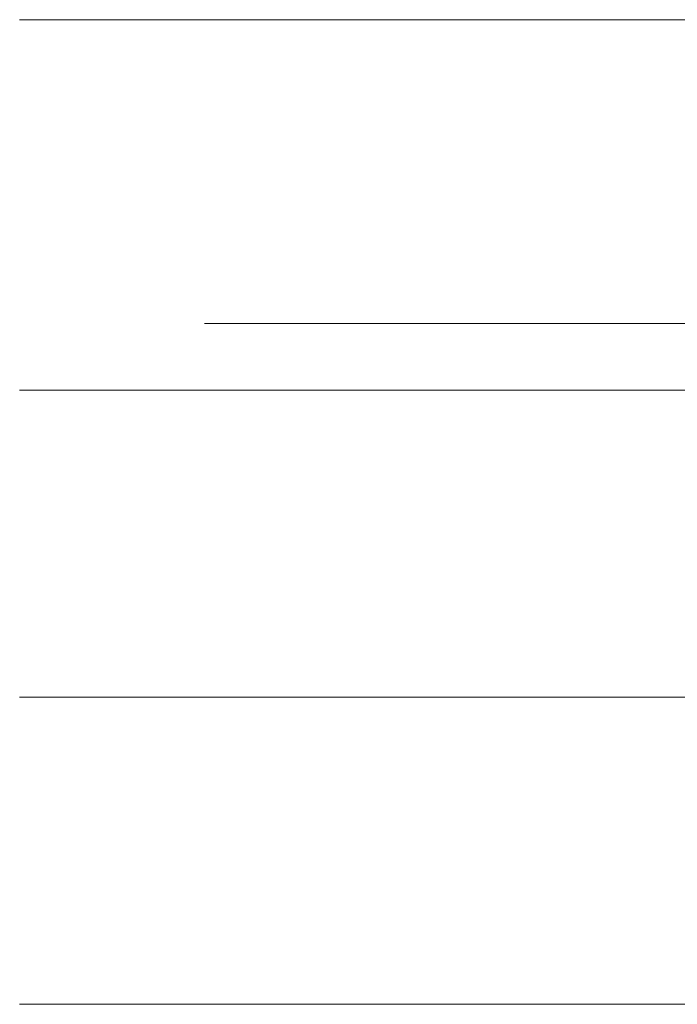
# Model space of a CAD drawing. Extents: x -138812 to 250702, y -18987 to 104055.
# Tile 107 of 193: x 15306 to 22592, y 88883 to 99783. Entities that reach past the tile are written whole.
import ezdxf

# ---------------------------------------------------------------- set-up
doc = ezdxf.new("R2010")
doc.units = 0
doc.header["$LTSCALE"] = 50
doc.linetypes.add('7 Voorgevel & doorsnede A-A$0$_ .', pattern=[380, 180, -100, 0, -100])
doc.linetypes.add('7 Voorgevel & doorsnede A-A$0$B0302', pattern=[1251.000023, 626.000023, -312.5, 0, -312.5])
doc.layers.get('0').update_dxf_attribs({"linetype": 'CONTINUOUS'})
doc.layers.add('7 Voorgevel & doorsnede A-A$0$A Stramien', color=7, linetype='CONTINUOUS')

# ---------------------------------------------------------------- blocks, each defined once
blk = doc.blocks.new('7 Voorgevel & doorsnede A-A$0$G1 VOORGEVEL_STORY_MARKER', base_point=(2609, 6899))
at = {"color": 9, "linetype": '7 Voorgevel & doorsnede A-A$0$B0302', "lineweight": 0}
for p, q in [((1574, 27999), (48490, 27999)), ((1574, 23899), (48490, 23899)), ((1574, 20499), (48490, 20499)), ((1574, 17099), (48490, 17099))]:
    blk.add_line(p, q, dxfattribs=at)

msp = doc.modelspace()

# ---------------------------------------------------------------- linework, layer by layer
at = {"layer": '7 Voorgevel & doorsnede A-A$0$A Stramien', "color": 9, "linetype": '7 Voorgevel & doorsnede A-A$0$_ .', "lineweight": 0}
msp.add_line((17353.99277, 96419.41365), (56714.69277, 96419.41365), dxfattribs=at)

# ---------------------------------------------------------------- block references
at = {"linetype": 'Continuous', "lineweight": 0}
msp.add_blockref('7 Voorgevel & doorsnede A-A$0$G1 VOORGEVEL_STORY_MARKER', (16340.65165, 78683.04477), dxfattribs=at)

doc.saveas('drawing.dxf')
